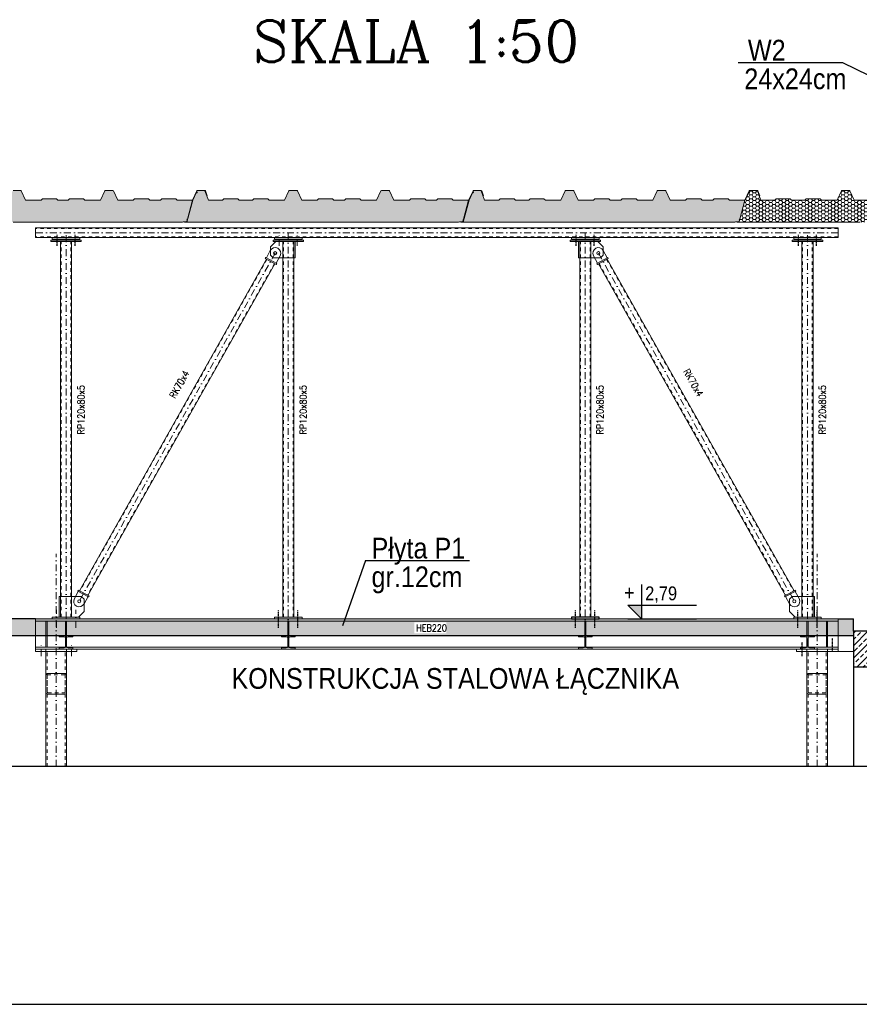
# Model space of a CAD drawing. Header units: millimetres. Extents: x -13852 to 21557, y -10038 to 8820.
# Tile 12 of 42: x 7136 to 7744, y -9880 to -9167. Entities that reach past the tile are written whole.
import ezdxf
from ezdxf.enums import TextEntityAlignment as Align
from ezdxf.lldxf.tags import DXFTag

# ---------------------------------------------------------------- set-up
doc = ezdxf.new("R2010")
doc.units = ezdxf.units.MM
doc.linetypes.add('3', pattern=[1, 0.5, -0.5])
doc.linetypes.add('DASHDOT', pattern=[1, 0.5, -0.25, 0, -0.25])
for name, color, linetype in [('1', 2, 'Continuous'), ('2', 6, 'DASH'), ('5-opis_slupy', 112, 'Continuous'), ('DIM', 243, 'Continuous'), ('k_stal_otwory', 1, 'DASHDOT'), ('k_stal_widok', 7, 'Continuous'), ('k_stal_wymiary', 3, 'Continuous'), ('k_żelbet', 6, 'Continuous')]:
    doc.layers.add(name, color=color, linetype=linetype)
for name, color, linetype, lineweight in [('A-konstrukcja-stal', 4, 'Continuous', 13), ('A-kreskowanie', 253, 'Continuous', 0), ('A-sciana_osłonowa', 152, 'Continuous', 15), ('A-wymiar', 177, 'Continuous', 0), ('A_SCIANA_ISTN', 253, 'Continuous', 25), ('k_stal_osie', 1, 'DASHDOT', 9)]:
    doc.layers.add(name, color=color, linetype=linetype, lineweight=lineweight)
doc.layers.add('A_CIENKA_WARSTWY', color=7, linetype='Continuous', lineweight=15, true_color=0x3a3a92)
doc.styles.add('adam', font='arial.ttf', dxfattribs={"height": 15})
doc.styles.add('NAGLOWKI', font='COMPLEX.shx')
doc.styles.add('ROMANS', font='romans', dxfattribs={"width": 0.6})
doc.styles.get("Standard").update_dxf_attribs({"font": 'arial.ttf'})
tags = doc.linetypes.add('DASH', pattern=[15, 10, -5]).pattern_tags.tags
tags[6:7] = [DXFTag(74, 4), DXFTag(75, 0), DXFTag(340, '0'), DXFTag(46, 0.0), DXFTag(50, 0.0), DXFTag(44, 0.0), DXFTag(45, 0.0)]
tags[4:5] = [DXFTag(74, 4), DXFTag(75, 0), DXFTag(340, '0'), DXFTag(46, 0.0), DXFTag(50, 0.0), DXFTag(44, 0.0), DXFTag(45, 0.0)]

# ---------------------------------------------------------------- blocks, each defined once
blk = doc.blocks.new('kota ____')
blk.add_hatch(color=4).paths.add_polyline_path([(0, 20), (-19.7, 20), (0, 0)])
at = {"color": 4}
blk.add_line((-19.7, 0), (79.8, 0), dxfattribs=at)
blk.add_lwpolyline([(0, 49.6), (0, 0), (-19.7, 20), (79.8, 20)], dxfattribs=at)
at = {"color": 4, "width": 0.85}
blk.add_attdef('ZNAK', text='', height=20, dxfattribs=at).set_placement((-9.8, 26.9), align=Align.RIGHT)
blk.add_attdef('RZEDNA', (5.5, 26.9), '', height=20, dxfattribs=at)

msp = doc.modelspace()

# ---------------------------------------------------------------- hatches: boundary and pattern name
at = {"layer": 'A-kreskowanie', "true_color": 0xe06f1f}
h = msp.add_hatch(dxfattribs=at)
h.set_pattern_fill('HONEY', color=32, scale=0.5, angle=360)
h.set_pattern_definition([(0, (-32897.5119, 2963.7263), (2.38125, 1.374815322), [1.5875, -3.175]), (120, (-32897.5119, 2963.7263), (-2.381249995, 1.37481533), [1.5875, -3.175]), (60, (-32897.5119, 2963.7263), (5e-09, 2.749630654), [-3.175, 1.5875])])
h.paths.add_polyline_path([(7261.007, -9297.987), (7249.902, -9297.987), (7248.902, -9296.987), (7238.802, -9296.987), (7237.802, -9297.987), (7233.988, -9297.987), (7230.173, -9297.987), (7229.173, -9296.987), (7219.073, -9296.987), (7218.073, -9297.987), (7206.925, -9297.987), (7203.788, -9291.168), (7203.505, -9290.987), (7197.805, -9290.987), (7197.521, -9291.168), (7194.385, -9297.987), (7183.236, -9297.987), (7182.236, -9296.987), (7172.136, -9296.987), (7171.136, -9297.987), (7167.321, -9297.987), (7163.507, -9297.987), (7162.507, -9296.987), (7152.407, -9296.987), (7151.407, -9297.987), (7140.258, -9297.987), (7137.121, -9291.168), (7136.838, -9290.987), (7131.138, -9290.987), (7130.854, -9291.168), (7127.718, -9297.987), (7116.569, -9297.987), (7115.569, -9296.987), (7105.469, -9296.987), (7104.469, -9297.987), (7094.869, -9297.987), (7093.869, -9296.987), (7083.769, -9296.987), (7082.769, -9297.987), (7072.569, -9297.987), (7070.09, -9291.175), (7069.821, -9290.987), (7064.821, -9290.987), (7064.537, -9291.168), (7064.249, -9291.785, -0.7471371), (7063.844, -9292.654), (7061.325, -9298.056), (7057.056, -9313.987), (7057.785, -9313.987), (7057.785, -9313.787), (7064.452, -9313.787), (7064.452, -9313.987), (7071.119, -9313.987), (7071.119, -9313.787), (7077.785, -9313.787), (7077.785, -9313.987), (7084.452, -9313.987), (7084.452, -9313.787), (7091.118, -9313.787), (7091.118, -9313.987), (7097.785, -9313.987), (7097.785, -9313.787), (7104.452, -9313.787), (7104.452, -9313.987), (7111.118, -9313.987), (7111.118, -9313.787), (7117.785, -9313.787), (7117.785, -9313.987), (7124.451, -9313.987), (7124.451, -9313.787), (7131.118, -9313.787), (7131.118, -9313.987), (7137.785, -9313.987), (7137.785, -9313.787), (7144.451, -9313.787), (7144.451, -9313.987), (7151.118, -9313.987), (7151.118, -9313.787), (7157.784, -9313.787), (7157.784, -9313.987), (7164.451, -9313.987), (7164.451, -9313.787), (7171.118, -9313.787), (7171.118, -9313.987), (7177.784, -9313.987), (7177.784, -9313.787), (7184.451, -9313.787), (7184.451, -9313.987), (7191.117, -9313.987), (7191.117, -9313.787), (7197.784, -9313.787), (7197.784, -9313.987), (7204.451, -9313.987), (7204.451, -9313.787), (7211.117, -9313.787), (7211.117, -9313.987), (7217.784, -9313.987), (7217.784, -9313.787), (7224.45, -9313.787), (7224.45, -9313.987), (7231.117, -9313.987), (7231.117, -9313.787), (7237.784, -9313.787), (7237.784, -9313.987), (7244.45, -9313.987), (7244.45, -9313.787), (7251.117, -9313.787), (7251.117, -9313.987), (7253.738, -9313.987), (7254.338, -9313.517), (7256.646, -9313.517), (7256.897, -9313.324), (7257.363, -9311.586)])
h = msp.add_hatch(dxfattribs=at)
h.set_pattern_fill('HONEY', color=32, scale=0.5, angle=360)
h.set_pattern_definition([(0, (-32697.5119, 2963.7263), (2.38125, 1.374815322), [1.5875, -3.175]), (120, (-32697.5119, 2963.7263), (-2.381249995, 1.37481533), [1.5875, -3.175]), (60, (-32697.5119, 2963.7263), (5e-09, 2.749630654), [-3.175, 1.5875])])
h.paths.add_polyline_path([(7461.007, -9297.987), (7449.902, -9297.987), (7448.902, -9296.987), (7438.802, -9296.987), (7437.802, -9297.987), (7433.988, -9297.987), (7430.173, -9297.987), (7429.173, -9296.987), (7419.073, -9296.987), (7418.073, -9297.987), (7406.925, -9297.987), (7403.788, -9291.168), (7403.505, -9290.987), (7397.805, -9290.987), (7397.521, -9291.168), (7394.385, -9297.987), (7383.236, -9297.987), (7382.236, -9296.987), (7372.136, -9296.987), (7371.136, -9297.987), (7367.321, -9297.987), (7363.507, -9297.987), (7362.507, -9296.987), (7352.407, -9296.987), (7351.407, -9297.987), (7340.258, -9297.987), (7337.121, -9291.168), (7336.838, -9290.987), (7331.138, -9290.987), (7330.854, -9291.168), (7327.718, -9297.987), (7316.569, -9297.987), (7315.569, -9296.987), (7305.469, -9296.987), (7304.469, -9297.987), (7294.869, -9297.987), (7293.869, -9296.987), (7283.769, -9296.987), (7282.769, -9297.987), (7272.569, -9297.987), (7270.09, -9291.175), (7269.821, -9290.987), (7264.821, -9290.987), (7264.537, -9291.168), (7264.249, -9291.785, -0.7471371), (7263.844, -9292.654), (7261.325, -9298.056), (7257.056, -9313.987), (7257.785, -9313.987), (7257.785, -9313.787), (7264.452, -9313.787), (7264.452, -9313.987), (7271.119, -9313.987), (7271.119, -9313.787), (7277.785, -9313.787), (7277.785, -9313.987), (7284.452, -9313.987), (7284.452, -9313.787), (7291.118, -9313.787), (7291.118, -9313.987), (7297.785, -9313.987), (7297.785, -9313.787), (7304.452, -9313.787), (7304.452, -9313.987), (7311.118, -9313.987), (7311.118, -9313.787), (7317.785, -9313.787), (7317.785, -9313.987), (7324.451, -9313.987), (7324.451, -9313.787), (7331.118, -9313.787), (7331.118, -9313.987), (7337.785, -9313.987), (7337.785, -9313.787), (7344.451, -9313.787), (7344.451, -9313.987), (7351.118, -9313.987), (7351.118, -9313.787), (7357.784, -9313.787), (7357.784, -9313.987), (7364.451, -9313.987), (7364.451, -9313.787), (7371.118, -9313.787), (7371.118, -9313.987), (7377.784, -9313.987), (7377.784, -9313.787), (7384.451, -9313.787), (7384.451, -9313.987), (7391.117, -9313.987), (7391.117, -9313.787), (7397.784, -9313.787), (7397.784, -9313.987), (7404.451, -9313.987), (7404.451, -9313.787), (7411.117, -9313.787), (7411.117, -9313.987), (7417.784, -9313.987), (7417.784, -9313.787), (7424.45, -9313.787), (7424.45, -9313.987), (7431.117, -9313.987), (7431.117, -9313.787), (7437.784, -9313.787), (7437.784, -9313.987), (7444.45, -9313.987), (7444.45, -9313.787), (7451.117, -9313.787), (7451.117, -9313.987), (7453.738, -9313.987), (7454.338, -9313.517), (7456.646, -9313.517), (7456.897, -9313.324), (7457.363, -9311.586)])
h = msp.add_hatch(dxfattribs=at)
h.set_pattern_fill('HONEY', color=32, scale=0.5, angle=360)
h.set_pattern_definition([(0, (-32497.5119, 2963.7263), (2.38125, 1.374815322), [1.5875, -3.175]), (120, (-32497.5119, 2963.7263), (-2.381249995, 1.37481533), [1.5875, -3.175]), (60, (-32497.5119, 2963.7263), (5e-09, 2.749630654), [-3.175, 1.5875])])
h.paths.add_polyline_path([(7661.007, -9297.987), (7649.902, -9297.987), (7648.902, -9296.987), (7638.802, -9296.987), (7637.802, -9297.987), (7633.988, -9297.987), (7630.173, -9297.987), (7629.173, -9296.987), (7619.073, -9296.987), (7618.073, -9297.987), (7606.925, -9297.987), (7603.788, -9291.168), (7603.505, -9290.987), (7597.805, -9290.987), (7597.521, -9291.168), (7594.385, -9297.987), (7583.236, -9297.987), (7582.236, -9296.987), (7572.136, -9296.987), (7571.136, -9297.987), (7567.321, -9297.987), (7563.507, -9297.987), (7562.507, -9296.987), (7552.407, -9296.987), (7551.407, -9297.987), (7540.258, -9297.987), (7537.121, -9291.168), (7536.838, -9290.987), (7531.138, -9290.987), (7530.854, -9291.168), (7527.718, -9297.987), (7516.569, -9297.987), (7515.569, -9296.987), (7505.469, -9296.987), (7504.469, -9297.987), (7494.869, -9297.987), (7493.869, -9296.987), (7483.769, -9296.987), (7482.769, -9297.987), (7472.569, -9297.987), (7470.09, -9291.175), (7469.821, -9290.987), (7464.821, -9290.987), (7464.537, -9291.168), (7464.249, -9291.785, -0.7471371), (7463.844, -9292.654), (7461.325, -9298.056), (7457.056, -9313.987), (7457.785, -9313.987), (7457.785, -9313.787), (7464.452, -9313.787), (7464.452, -9313.987), (7471.119, -9313.987), (7471.119, -9313.787), (7477.785, -9313.787), (7477.785, -9313.987), (7484.452, -9313.987), (7484.452, -9313.787), (7491.118, -9313.787), (7491.118, -9313.987), (7497.785, -9313.987), (7497.785, -9313.787), (7504.452, -9313.787), (7504.452, -9313.987), (7511.118, -9313.987), (7511.118, -9313.787), (7517.785, -9313.787), (7517.785, -9313.987), (7524.451, -9313.987), (7524.451, -9313.787), (7531.118, -9313.787), (7531.118, -9313.987), (7537.785, -9313.987), (7537.785, -9313.787), (7544.451, -9313.787), (7544.451, -9313.987), (7551.118, -9313.987), (7551.118, -9313.787), (7557.784, -9313.787), (7557.784, -9313.987), (7564.451, -9313.987), (7564.451, -9313.787), (7571.118, -9313.787), (7571.118, -9313.987), (7577.784, -9313.987), (7577.784, -9313.787), (7584.451, -9313.787), (7584.451, -9313.987), (7591.117, -9313.987), (7591.117, -9313.787), (7597.784, -9313.787), (7597.784, -9313.987), (7604.451, -9313.987), (7604.451, -9313.787), (7611.117, -9313.787), (7611.117, -9313.987), (7617.784, -9313.987), (7617.784, -9313.787), (7624.45, -9313.787), (7624.45, -9313.987), (7631.117, -9313.987), (7631.117, -9313.787), (7637.784, -9313.787), (7637.784, -9313.987), (7644.45, -9313.987), (7644.45, -9313.787), (7651.117, -9313.787), (7651.117, -9313.987), (7653.738, -9313.987), (7654.338, -9313.517), (7656.646, -9313.517), (7656.897, -9313.324), (7657.363, -9311.586)])
h = msp.add_hatch(dxfattribs=at)
h.set_pattern_fill('HONEY', color=32, scale=0.5, angle=360)
h.set_pattern_definition([(0, (-32297.5119, 2963.7263), (2.38125, 1.374815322), [1.5875, -3.175]), (120, (-32297.5119, 2963.7263), (-2.381249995, 1.37481533), [1.5875, -3.175]), (60, (-32297.5119, 2963.7263), (5e-09, 2.749630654), [-3.175, 1.5875])])
edge = h.paths.add_edge_path()
edge.add_line((7752.606, -9313.787), (7752.606, -9296.987))
edge.add_line((7752.606, -9296.987), (7752.407, -9296.987))
edge.add_line((7752.407, -9296.987), (7751.407, -9297.987))
edge.add_line((7751.407, -9297.987), (7740.258, -9297.987))
edge.add_line((7740.258, -9297.987), (7737.121, -9291.168))
edge.add_line((7737.121, -9291.168), (7736.838, -9290.987))
edge.add_line((7736.838, -9290.987), (7731.138, -9290.987))
edge.add_line((7731.138, -9290.987), (7730.854, -9291.168))
edge.add_line((7730.854, -9291.168), (7727.718, -9297.987))
edge.add_line((7727.718, -9297.987), (7716.569, -9297.987))
edge.add_line((7716.569, -9297.987), (7715.569, -9296.987))
edge.add_line((7715.569, -9296.987), (7705.469, -9296.987))
edge.add_line((7705.469, -9296.987), (7704.469, -9297.987))
edge.add_line((7704.469, -9297.987), (7694.869, -9297.987))
edge.add_line((7694.869, -9297.987), (7693.869, -9296.987))
edge.add_line((7693.869, -9296.987), (7683.769, -9296.987))
edge.add_line((7683.769, -9296.987), (7682.769, -9297.987))
edge.add_line((7682.769, -9297.987), (7672.569, -9297.987))
edge.add_line((7672.569, -9297.987), (7670.09, -9291.175))
edge.add_line((7670.09, -9291.175), (7669.821, -9290.987))
edge.add_line((7669.821, -9290.987), (7664.821, -9290.987))
edge.add_line((7664.821, -9290.987), (7664.537, -9291.168))
edge.add_line((7664.537, -9291.168), (7664.249, -9291.785))
edge.add_arc((7663.918, -9292.16), 0.5, 261.470456, 48.529544, ccw=False)
edge.add_line((7663.844, -9292.654), (7661.325, -9298.056))
edge.add_line((7661.325, -9298.056), (7657.056, -9313.987))
edge.add_line((7657.056, -9313.987), (7657.785, -9313.987))
edge.add_line((7657.785, -9313.987), (7657.785, -9313.787))
edge.add_line((7657.785, -9313.787), (7664.452, -9313.787))
edge.add_line((7664.452, -9313.787), (7664.452, -9313.987))
edge.add_line((7664.452, -9313.987), (7671.119, -9313.987))
edge.add_line((7671.119, -9313.987), (7671.119, -9313.787))
edge.add_line((7671.119, -9313.787), (7677.785, -9313.787))
edge.add_line((7677.785, -9313.787), (7677.785, -9313.987))
edge.add_line((7677.785, -9313.987), (7684.452, -9313.987))
edge.add_line((7684.452, -9313.987), (7684.452, -9313.787))
edge.add_line((7684.452, -9313.787), (7691.118, -9313.787))
edge.add_line((7691.118, -9313.787), (7691.118, -9313.987))
edge.add_line((7691.118, -9313.987), (7697.785, -9313.987))
edge.add_line((7697.785, -9313.987), (7697.785, -9313.787))
edge.add_line((7697.785, -9313.787), (7704.452, -9313.787))
edge.add_line((7704.452, -9313.787), (7704.452, -9313.987))
edge.add_line((7704.452, -9313.987), (7711.118, -9313.987))
edge.add_line((7711.118, -9313.987), (7711.118, -9313.787))
edge.add_line((7711.118, -9313.787), (7717.785, -9313.787))
edge.add_line((7717.785, -9313.787), (7717.785, -9313.987))
edge.add_line((7717.785, -9313.987), (7724.451, -9313.987))
edge.add_line((7724.451, -9313.987), (7724.451, -9313.787))
edge.add_line((7724.451, -9313.787), (7731.118, -9313.787))
edge.add_line((7731.118, -9313.787), (7731.118, -9313.987))
edge.add_line((7731.118, -9313.987), (7737.785, -9313.987))
edge.add_line((7737.785, -9313.987), (7737.785, -9313.787))
edge.add_line((7737.785, -9313.787), (7744.451, -9313.787))
edge.add_line((7744.451, -9313.787), (7744.451, -9313.987))
edge.add_line((7744.451, -9313.987), (7751.118, -9313.987))
edge.add_line((7751.118, -9313.987), (7751.118, -9313.787))
edge.add_line((7751.118, -9313.787), (7752.606, -9313.787))
at = {"layer": 'A_SCIANA_ISTN'}
h = msp.add_hatch(dxfattribs=at)
h.set_pattern_fill('ANSI33', color=256)
h.set_pattern_definition([(45, (-12405.8814, -9102.342), (-4.490128, 4.490128), []), (45, (-12401.391, -9102.342), (-4.490128, 4.490128), [3.175, -1.5875])])
h.paths.add_polyline_path([(7758.606, -9623.207), (7768.606, -9609.97), (7739.606, -9609.97), (7739.606, -9635.97), (7777.606, -9635.97), (7777.606, -9633.97), (7758.606, -9633.97)])
at = {"layer": 'k_żelbet'}
h = msp.add_hatch(dxfattribs=at)
h.set_pattern_fill('ANSI33', color=256, style=0)
h.set_pattern_definition([(45, (-33569.297, 4910.705), (-4.4901281, 4.4901281), []), (45, (-33564.807, 4910.705), (-4.4901281, 4.4901281), [3.175, -1.5875])])
h.paths.add_polyline_path([(7739.606, -9600.97), (7123.938, -9600.97), (7123.938, -9612.97), (7335.438, -9612.97), (7739.606, -9612.97)])
h.paths.add_polyline_path([(7421.742, -9611.498), (7444.817, -9611.498), (7444.817, -9603.621), (7421.742, -9603.621)], flags=16)

# ---------------------------------------------------------------- linework, layer by layer
at = {"layer": '2'}
msp.add_line((9538.614, -9707.952), (6961.845, -9707.952), dxfattribs=at)
at = {"layer": 'A-konstrukcja-stal', "lineweight": 9}
for p, q in [((7728.438, -9318.007), (7147.438, -9318.007)), ((7728.438, -9325.007), (7147.438, -9325.007)), ((7165.538, -9599.77), (7165.538, -9327.807)), ((7173.538, -9599.77), (7173.538, -9327.807)), ((7326.438, -9599.77), (7326.438, -9327.807)), ((7334.438, -9599.77), (7334.438, -9327.807)), ((7541.438, -9599.77), (7541.438, -9327.807)), ((7549.438, -9599.77), (7549.438, -9327.807)), ((7702.338, -9599.77), (7702.338, -9327.807)), ((7710.338, -9599.77), (7710.338, -9327.807)), ((7314.56, -9339.671), (7317.423, -9334.398)), ((7561.317, -9339.671), (7558.454, -9334.398)), ((7314.618, -9340.613), (7179.207, -9580.624)), ((7321.591, -9343.488), (7324.454, -9338.215)), ((7554.286, -9343.488), (7551.423, -9338.215)), ((7561.259, -9340.613), (7696.67, -9580.624)), ((7320.77, -9343.953), (7185.359, -9583.964)), ((7555.107, -9343.953), (7690.518, -9583.964)), ((7178.386, -9581.089), (7175.523, -9586.362)), ((7185.417, -9584.905), (7182.554, -9590.179)), ((7690.46, -9584.905), (7693.323, -9590.179)), ((7697.491, -9581.089), (7700.354, -9586.362)), ((7147.438, -9600.97), (7728.438, -9600.97)), ((7147.438, -9602.57), (7728.438, -9602.57)), ((7164.538, -9612.97), (7174.538, -9612.97)), ((7164.538, -9612.97), (7164.538, -9613.97)), ((7174.538, -9612.97), (7174.538, -9613.97)), ((7325.438, -9612.97), (7335.438, -9612.97)), ((7325.438, -9612.97), (7325.438, -9613.97)), ((7335.438, -9612.97), (7335.438, -9613.97)), ((7540.438, -9612.97), (7550.438, -9612.97)), ((7540.438, -9612.97), (7540.438, -9613.97)), ((7550.438, -9612.97), (7550.438, -9613.97)), ((7711.338, -9612.97), (7701.338, -9612.97)), ((7701.338, -9612.97), (7701.338, -9613.97)), ((7711.338, -9612.97), (7711.338, -9613.97)), ((7164.538, -9613.97), (7168.038, -9613.97)), ((7169.238, -9620.77), (7169.238, -9615.17)), ((7169.838, -9620.77), (7169.838, -9615.17)), ((7171.038, -9613.97), (7174.538, -9613.97)), ((7325.438, -9613.97), (7328.938, -9613.97)), ((7330.138, -9620.77), (7330.138, -9615.17)), ((7330.738, -9620.77), (7330.738, -9615.17)), ((7331.938, -9613.97), (7335.438, -9613.97)), ((7540.438, -9613.97), (7543.938, -9613.97)), ((7545.138, -9620.77), (7545.138, -9615.17)), ((7545.738, -9620.77), (7545.738, -9615.17)), ((7546.938, -9613.97), (7550.438, -9613.97)), ((7704.838, -9613.97), (7701.338, -9613.97)), ((7706.038, -9620.77), (7706.038, -9615.17)), ((7706.638, -9620.77), (7706.638, -9615.17)), ((7711.338, -9613.97), (7707.838, -9613.97)), ((7147.438, -9621.37), (7728.438, -9621.37)), ((7147.438, -9622.97), (7728.438, -9622.97)), ((7154.938, -9707.952), (7154.938, -9622.97)), ((7164.538, -9621.97), (7168.038, -9621.97)), ((7164.538, -9621.97), (7164.538, -9622.97)), ((7164.538, -9622.97), (7174.538, -9622.97)), ((7169.938, -9707.952), (7169.938, -9622.97)), ((7171.038, -9621.97), (7174.538, -9621.97)), ((7174.538, -9621.97), (7174.538, -9622.97)), ((7325.438, -9621.97), (7328.938, -9621.97)), ((7325.438, -9621.97), (7325.438, -9622.97)), ((7325.438, -9622.97), (7335.438, -9622.97)), ((7331.938, -9621.97), (7335.438, -9621.97)), ((7335.438, -9621.97), (7335.438, -9622.97)), ((7540.438, -9621.97), (7543.938, -9621.97)), ((7540.438, -9621.97), (7540.438, -9622.97)), ((7540.438, -9622.97), (7550.438, -9622.97)), ((7546.938, -9621.97), (7550.438, -9621.97)), ((7550.438, -9621.97), (7550.438, -9622.97)), ((7701.338, -9621.97), (7701.338, -9622.97)), ((7704.838, -9621.97), (7701.338, -9621.97)), ((7711.338, -9622.97), (7701.338, -9622.97)), ((7705.938, -9707.952), (7705.938, -9622.97)), ((7711.338, -9621.97), (7707.838, -9621.97)), ((7711.338, -9621.97), (7711.338, -9622.97)), ((7720.938, -9707.952), (7720.938, -9622.97))]:
    msp.add_line(p, q, dxfattribs=at)
at = {"layer": 'A-konstrukcja-stal', "linetype": '3', "lineweight": 9, "ltscale": 5}
for p, q in [((7728.438, -9318.407), (7147.438, -9318.407)), ((7728.438, -9324.607), (7147.438, -9324.607)), ((7166.038, -9599.77), (7166.038, -9327.807)), ((7173.038, -9599.77), (7173.038, -9327.807)), ((7326.938, -9599.77), (7326.938, -9327.807)), ((7333.938, -9599.77), (7333.938, -9327.807)), ((7541.938, -9599.77), (7541.938, -9327.807)), ((7548.938, -9599.77), (7548.938, -9327.807)), ((7702.838, -9599.77), (7702.838, -9327.807)), ((7709.838, -9599.77), (7709.838, -9327.807)), ((7314.97, -9340.804), (7179.558, -9580.815)), ((7560.907, -9340.804), (7696.319, -9580.815)), ((7320.419, -9343.762), (7185.007, -9583.773)), ((7555.458, -9343.762), (7690.87, -9583.773)), ((7155.938, -9707.952), (7155.938, -9622.97)), ((7168.938, -9707.952), (7168.938, -9622.97)), ((7706.938, -9707.952), (7706.938, -9622.97)), ((7719.938, -9707.952), (7719.938, -9622.97))]:
    msp.add_line(p, q, dxfattribs=at)
at = {"layer": 'A-konstrukcja-stal', "lineweight": 9}
for points in [[(7147.438, -9325.007), (7147.438, -9318.007)], [(7728.438, -9325.007), (7728.438, -9318.007)], [(7147.438, -9622.97), (7147.438, -9600.97)], [(7728.438, -9600.97), (7728.438, -9622.97)]]:
    msp.add_lwpolyline(points, dxfattribs=at)
for points in [[(7158.538, -9327.807), (7180.538, -9327.807), (7180.538, -9327.007), (7158.538, -9327.007)], [(7159.538, -9326.207), (7179.538, -9326.207), (7179.538, -9325.007), (7159.538, -9325.007)], [(7160.538, -9327.007), (7178.538, -9327.007), (7178.538, -9326.207), (7160.538, -9326.207)], [(7319.438, -9339.807), (7335.438, -9339.807), (7335.438, -9327.807), (7321.438, -9327.807), (7317.438, -9331.807), (7317.438, -9337.807)], [(7319.438, -9327.807), (7341.438, -9327.807), (7341.438, -9327.007), (7319.438, -9327.007)], [(7320.438, -9326.207), (7340.438, -9326.207), (7340.438, -9325.007), (7320.438, -9325.007)], [(7321.438, -9327.007), (7339.438, -9327.007), (7339.438, -9326.207), (7321.438, -9326.207)], [(7534.438, -9327.807), (7556.438, -9327.807), (7556.438, -9327.007), (7534.438, -9327.007)], [(7555.438, -9326.207), (7535.438, -9326.207), (7535.438, -9325.007), (7555.438, -9325.007)], [(7554.438, -9327.007), (7536.438, -9327.007), (7536.438, -9326.207), (7554.438, -9326.207)], [(7556.438, -9339.807), (7540.438, -9339.807), (7540.438, -9327.807), (7554.438, -9327.807), (7558.438, -9331.807), (7558.438, -9337.807)], [(7695.338, -9327.807), (7717.338, -9327.807), (7717.338, -9327.007), (7695.338, -9327.007)], [(7716.338, -9326.207), (7696.338, -9326.207), (7696.338, -9325.007), (7716.338, -9325.007)], [(7715.338, -9327.007), (7697.338, -9327.007), (7697.338, -9326.207), (7715.338, -9326.207)], [(7321.649, -9344.43), (7313.739, -9340.136), (7314.121, -9339.433), (7322.031, -9343.727)], [(7554.228, -9344.43), (7562.138, -9340.136), (7561.756, -9339.433), (7553.846, -9343.727)], [(7164.538, -9599.77), (7178.538, -9599.77), (7182.538, -9595.77), (7182.538, -9586.77), (7180.538, -9584.77), (7164.538, -9584.77)], [(7186.238, -9584.441), (7178.328, -9580.147), (7177.946, -9580.85), (7185.856, -9585.144)], [(7689.639, -9584.441), (7697.549, -9580.147), (7697.931, -9580.85), (7690.021, -9585.144)], [(7711.338, -9599.77), (7697.338, -9599.77), (7693.338, -9595.77), (7693.338, -9586.77), (7695.338, -9584.77), (7711.338, -9584.77)], [(7154.938, -9621.37), (7155.738, -9621.37), (7155.738, -9602.57), (7154.938, -9602.57)], [(7159.538, -9600.97), (7179.538, -9600.97), (7179.538, -9599.77), (7159.538, -9599.77)], [(7169.138, -9621.37), (7169.938, -9621.37), (7169.938, -9602.57), (7169.138, -9602.57)], [(7320.438, -9600.97), (7340.438, -9600.97), (7340.438, -9599.77), (7320.438, -9599.77)], [(7330.038, -9621.37), (7330.838, -9621.37), (7330.838, -9602.57), (7330.038, -9602.57)], [(7545.038, -9621.37), (7545.838, -9621.37), (7545.838, -9602.57), (7545.038, -9602.57)], [(7696.338, -9600.97), (7716.338, -9600.97), (7716.338, -9599.77), (7696.338, -9599.77)], [(7705.938, -9621.37), (7706.738, -9621.37), (7706.738, -9602.57), (7705.938, -9602.57)], [(7720.938, -9621.37), (7720.138, -9621.37), (7720.138, -9602.57), (7720.938, -9602.57)], [(7147.438, -9624.57), (7177.438, -9624.57), (7177.438, -9622.97), (7147.438, -9622.97)], [(7728.438, -9624.57), (7698.438, -9624.57), (7698.438, -9622.97), (7728.438, -9622.97)]]:
    msp.add_lwpolyline(points, close=True, dxfattribs=at)
for points in [[(7156.438, -9655.47), (7168.438, -9655.47, 0.4142136), (7169.938, -9653.97), (7169.938, -9641.97, 0.4142136), (7168.438, -9640.47), (7156.438, -9640.47, 0.4142136), (7154.938, -9641.97), (7154.938, -9653.97, 0.4142136)], [(7719.438, -9655.47), (7707.438, -9655.47, -0.4142136), (7705.938, -9653.97), (7705.938, -9641.97, -0.4142136), (7707.438, -9640.47), (7719.438, -9640.47, -0.4142136), (7720.938, -9641.97), (7720.938, -9653.97, -0.4142136)]]:
    msp.add_lwpolyline(points, format="xyb", close=True, dxfattribs=at)
at = {"layer": 'A-konstrukcja-stal', "linetype": '3', "lineweight": 9, "ltscale": 5}
for points in [[(7156.438, -9654.47), (7168.438, -9654.47, 0.4142136), (7168.938, -9653.97), (7168.938, -9641.97, 0.4142136), (7168.438, -9641.47), (7156.438, -9641.47, 0.4142136), (7155.938, -9641.97), (7155.938, -9653.97, 0.4142136)], [(7719.438, -9654.47), (7707.438, -9654.47, -0.4142136), (7706.938, -9653.97), (7706.938, -9641.97, -0.4142136), (7707.438, -9641.47), (7719.438, -9641.47, -0.4142136), (7719.938, -9641.97), (7719.938, -9653.97, -0.4142136)]]:
    msp.add_lwpolyline(points, format="xyb", close=True, dxfattribs=at)
at = {"layer": 'A-konstrukcja-stal', "lineweight": 9}
for centre in [(7320.938, -9336.307), (7320.938, -9336.307), (7554.938, -9336.307), (7554.938, -9336.307), (7554.938, -9336.307), (7179.038, -9588.27), (7696.838, -9588.27), (7696.838, -9588.27)]:
    msp.add_circle(centre, 1.1, dxfattribs=at)
for centre, radius, start, end in [((7320.938, -9336.307), 4, 331.961411, 151.50327), ((7554.938, -9336.307), 4, 28.49673, 208.038589), ((7179.038, -9588.27), 4, 151.503117, 331.044976), ((7696.838, -9588.27), 4, 208.955024, 28.496883), ((7168.038, -9615.17), 1.2, 0, 90), ((7171.038, -9615.17), 1.2, 90, 180), ((7328.938, -9615.17), 1.2, 0, 90), ((7331.938, -9615.17), 1.2, 90, 180), ((7543.938, -9615.17), 1.2, 0, 90), ((7546.938, -9615.17), 1.2, 90, 180), ((7704.838, -9615.17), 1.2, 0, 90), ((7707.838, -9615.17), 1.2, 90, 180), ((7168.038, -9620.77), 1.2, 270, 0), ((7171.038, -9620.77), 1.2, 180, 270), ((7328.938, -9620.77), 1.2, 270, 0), ((7331.938, -9620.77), 1.2, 180, 270), ((7543.938, -9620.77), 1.2, 270, 0), ((7546.938, -9620.77), 1.2, 180, 270), ((7704.838, -9620.77), 1.2, 270, 0), ((7707.838, -9620.77), 1.2, 180, 270)]:
    msp.add_arc(centre, radius, start, end, dxfattribs=at)
at = {"layer": 'A-sciana_osłonowa'}
for p, q in [((7261.325, -9298.056), (7257.056, -9313.987)), ((7261.007, -9297.987), (7257.363, -9311.586)), ((7461.325, -9298.056), (7457.056, -9313.987)), ((7461.007, -9297.987), (7457.363, -9311.586)), ((7661.007, -9297.987), (7657.363, -9311.586))]:
    msp.add_line(p, q, dxfattribs=at)
for points in [[(7271.808, -9294.933), (7270.44, -9291.175), (7270.171, -9290.987), (7264.471, -9290.987), (7264.187, -9291.168), (7261.007, -9297.987), (7249.902, -9297.987), (7248.902, -9296.987), (7238.802, -9296.987), (7237.802, -9297.987), (7233.988, -9297.987), (7230.173, -9297.987), (7229.173, -9296.987), (7219.073, -9296.987), (7218.073, -9297.987), (7206.925, -9297.987), (7203.788, -9291.168), (7203.505, -9290.987), (7197.805, -9290.987), (7197.521, -9291.168), (7194.385, -9297.987), (7183.236, -9297.987), (7182.236, -9296.987), (7172.136, -9296.987), (7171.136, -9297.987), (7167.321, -9297.987), (7163.507, -9297.987), (7162.507, -9296.987), (7152.407, -9296.987), (7151.407, -9297.987), (7140.258, -9297.987), (7137.121, -9291.168), (7136.838, -9290.987), (7131.138, -9290.987)], [(7131.118, -9313.987), (7137.785, -9313.987), (7137.785, -9313.787), (7144.451, -9313.787), (7144.451, -9313.987), (7151.118, -9313.987), (7151.118, -9313.787), (7157.784, -9313.787), (7157.784, -9313.987), (7164.451, -9313.987), (7164.451, -9313.787), (7171.118, -9313.787), (7171.118, -9313.987), (7177.784, -9313.987), (7177.784, -9313.787), (7184.451, -9313.787), (7184.451, -9313.987), (7191.117, -9313.987), (7191.117, -9313.787), (7197.784, -9313.787), (7197.784, -9313.987), (7204.451, -9313.987), (7204.451, -9313.787), (7211.117, -9313.787), (7211.117, -9313.987), (7217.784, -9313.987), (7217.784, -9313.787), (7224.45, -9313.787), (7224.45, -9313.987), (7231.117, -9313.987), (7231.117, -9313.787), (7237.784, -9313.787), (7237.784, -9313.987), (7244.45, -9313.987), (7244.45, -9313.787), (7251.117, -9313.787), (7251.117, -9313.987), (7253.738, -9313.987), (7254.338, -9313.517), (7256.646, -9313.517), (7256.897, -9313.324), (7257.363, -9311.586), (7257.17, -9311.534), (7256.911, -9312.5)], [(7254.785, -9313.517), (7255.385, -9313.987), (7257.785, -9313.987), (7257.785, -9313.987), (7257.785, -9313.787), (7264.452, -9313.787), (7264.452, -9313.987), (7271.119, -9313.987), (7271.119, -9313.787), (7277.785, -9313.787), (7277.785, -9313.987), (7284.452, -9313.987), (7284.452, -9313.787), (7291.118, -9313.787), (7291.118, -9313.987), (7297.785, -9313.987), (7297.785, -9313.787), (7304.452, -9313.787), (7304.452, -9313.987), (7311.118, -9313.987), (7311.118, -9313.787), (7317.785, -9313.787), (7317.785, -9313.987), (7324.451, -9313.987), (7324.451, -9313.787), (7331.118, -9313.787), (7331.118, -9313.987), (7337.785, -9313.987), (7337.785, -9313.787), (7344.451, -9313.787), (7344.451, -9313.987), (7351.118, -9313.987), (7351.118, -9313.787), (7357.784, -9313.787), (7357.784, -9313.987), (7364.451, -9313.987), (7364.451, -9313.787), (7371.118, -9313.787), (7371.118, -9313.987), (7377.784, -9313.987), (7377.784, -9313.787), (7384.451, -9313.787), (7384.451, -9313.987), (7391.117, -9313.987), (7391.117, -9313.787), (7397.784, -9313.787), (7397.784, -9313.987), (7404.451, -9313.987), (7404.451, -9313.787), (7411.117, -9313.787), (7411.117, -9313.987), (7417.784, -9313.987), (7417.784, -9313.787), (7424.45, -9313.787), (7424.45, -9313.987), (7431.117, -9313.987), (7431.117, -9313.787), (7437.784, -9313.787), (7437.784, -9313.987), (7444.45, -9313.987), (7444.45, -9313.787), (7451.117, -9313.787), (7451.117, -9313.987), (7453.738, -9313.987), (7454.338, -9313.517), (7456.646, -9313.517), (7456.897, -9313.324), (7457.363, -9311.586), (7457.17, -9311.534), (7456.911, -9312.5)], [(7454.785, -9313.517), (7455.385, -9313.987), (7457.785, -9313.987), (7457.785, -9313.987), (7457.785, -9313.787), (7464.452, -9313.787), (7464.452, -9313.987), (7471.119, -9313.987), (7471.119, -9313.787), (7477.785, -9313.787), (7477.785, -9313.987), (7484.452, -9313.987), (7484.452, -9313.787), (7491.118, -9313.787), (7491.118, -9313.987), (7497.785, -9313.987), (7497.785, -9313.787), (7504.452, -9313.787), (7504.452, -9313.987), (7511.118, -9313.987), (7511.118, -9313.787), (7517.785, -9313.787), (7517.785, -9313.987), (7524.451, -9313.987), (7524.451, -9313.787), (7531.118, -9313.787), (7531.118, -9313.987), (7537.785, -9313.987), (7537.785, -9313.787), (7544.451, -9313.787), (7544.451, -9313.987), (7551.118, -9313.987), (7551.118, -9313.787), (7557.784, -9313.787), (7557.784, -9313.987), (7564.451, -9313.987), (7564.451, -9313.787), (7571.118, -9313.787), (7571.118, -9313.987), (7577.784, -9313.987), (7577.784, -9313.787), (7584.451, -9313.787), (7584.451, -9313.987), (7591.117, -9313.987), (7591.117, -9313.787), (7597.784, -9313.787), (7597.784, -9313.987), (7604.451, -9313.987), (7604.451, -9313.787), (7611.117, -9313.787), (7611.117, -9313.987), (7617.784, -9313.987), (7617.784, -9313.787), (7624.45, -9313.787), (7624.45, -9313.987), (7631.117, -9313.987), (7631.117, -9313.787), (7637.784, -9313.787), (7637.784, -9313.987), (7644.45, -9313.987), (7644.45, -9313.787), (7651.117, -9313.787), (7651.117, -9313.987), (7653.738, -9313.987), (7654.338, -9313.517), (7656.646, -9313.517), (7656.897, -9313.324), (7657.363, -9311.586), (7657.17, -9311.534), (7656.911, -9312.5)], [(7654.785, -9313.517), (7655.385, -9313.987), (7657.785, -9313.987), (7657.785, -9313.987), (7657.785, -9313.787), (7664.452, -9313.787), (7664.452, -9313.987), (7671.119, -9313.987), (7671.119, -9313.787), (7677.785, -9313.787), (7677.785, -9313.987), (7684.452, -9313.987), (7684.452, -9313.787), (7691.118, -9313.787), (7691.118, -9313.987), (7697.785, -9313.987), (7697.785, -9313.787), (7704.452, -9313.787), (7704.452, -9313.987), (7711.118, -9313.987), (7711.118, -9313.787), (7717.785, -9313.787), (7717.785, -9313.987), (7724.451, -9313.987), (7724.451, -9313.787), (7731.118, -9313.787), (7731.118, -9313.987), (7737.785, -9313.987), (7737.785, -9313.787), (7744.451, -9313.787)]]:
    msp.add_lwpolyline(points, dxfattribs=at)
for points in [[(7471.808, -9294.933), (7470.44, -9291.175), (7470.171, -9290.987), (7464.471, -9290.987), (7464.187, -9291.168), (7461.007, -9297.987), (7449.902, -9297.987), (7448.902, -9296.987), (7438.802, -9296.987), (7437.802, -9297.987), (7433.988, -9297.987), (7430.173, -9297.987), (7429.173, -9296.987), (7419.073, -9296.987), (7418.073, -9297.987), (7406.925, -9297.987), (7403.788, -9291.168), (7403.505, -9290.987), (7397.805, -9290.987), (7397.521, -9291.168), (7394.385, -9297.987), (7383.236, -9297.987), (7382.236, -9296.987), (7372.136, -9296.987), (7371.136, -9297.987), (7367.321, -9297.987), (7363.507, -9297.987), (7362.507, -9296.987), (7352.407, -9296.987), (7351.407, -9297.987), (7340.258, -9297.987), (7337.121, -9291.168), (7336.838, -9290.987), (7331.138, -9290.987), (7330.854, -9291.168), (7327.718, -9297.987), (7316.569, -9297.987), (7315.569, -9296.987), (7305.469, -9296.987), (7304.469, -9297.987), (7294.869, -9297.987), (7293.869, -9296.987), (7283.769, -9296.987), (7282.769, -9297.987), (7272.569, -9297.987), (7270.09, -9291.175), (7269.821, -9290.987), (7264.821, -9290.987), (7264.537, -9291.168), (7264.249, -9291.785, -0.7471371), (7263.844, -9292.654), (7261.325, -9298.056)], [(7671.808, -9294.933), (7670.44, -9291.175), (7670.171, -9290.987), (7664.471, -9290.987), (7664.187, -9291.168), (7661.007, -9297.987), (7649.902, -9297.987), (7648.902, -9296.987), (7638.802, -9296.987), (7637.802, -9297.987), (7633.988, -9297.987), (7630.173, -9297.987), (7629.173, -9296.987), (7619.073, -9296.987), (7618.073, -9297.987), (7606.925, -9297.987), (7603.788, -9291.168), (7603.505, -9290.987), (7597.805, -9290.987), (7597.521, -9291.168), (7594.385, -9297.987), (7583.236, -9297.987), (7582.236, -9296.987), (7572.136, -9296.987), (7571.136, -9297.987), (7567.321, -9297.987), (7563.507, -9297.987), (7562.507, -9296.987), (7552.407, -9296.987), (7551.407, -9297.987), (7540.258, -9297.987), (7537.121, -9291.168), (7536.838, -9290.987), (7531.138, -9290.987), (7530.854, -9291.168), (7527.718, -9297.987), (7516.569, -9297.987), (7515.569, -9296.987), (7505.469, -9296.987), (7504.469, -9297.987), (7494.869, -9297.987), (7493.869, -9296.987), (7483.769, -9296.987), (7482.769, -9297.987), (7472.569, -9297.987), (7470.09, -9291.175), (7469.821, -9290.987), (7464.821, -9290.987), (7464.537, -9291.168), (7464.249, -9291.785, -0.7471371), (7463.844, -9292.654), (7461.325, -9298.056)], [(7751.407, -9297.987), (7740.258, -9297.987), (7737.121, -9291.168), (7736.838, -9290.987), (7731.138, -9290.987), (7730.854, -9291.168), (7727.718, -9297.987), (7716.569, -9297.987), (7715.569, -9296.987), (7705.469, -9296.987), (7704.469, -9297.987), (7694.869, -9297.987), (7693.869, -9296.987), (7683.769, -9296.987), (7682.769, -9297.987), (7672.569, -9297.987), (7670.09, -9291.175), (7669.821, -9290.987), (7664.821, -9290.987), (7664.537, -9291.168), (7664.249, -9291.785, -0.7471371), (7663.844, -9292.654), (7661.325, -9298.056)]]:
    msp.add_lwpolyline(points, format="xyb", dxfattribs=at)
at = {"layer": 'A-wymiar'}
msp.add_lwpolyline([(7723.606, -9624.57), (7739.61, -9624.579)], dxfattribs=at)
at = {"layer": 'A_CIENKA_WARSTWY'}
msp.add_lwpolyline([(7739.606, -9656.97), (7739.606, -9643.97)], dxfattribs=at)
at = {"layer": 'A_SCIANA_ISTN'}
for points in [[(9441.606, -9609.97), (7739.606, -9609.97), (7739.606, -9707.952)], [(7777.606, -9635.97), (7739.606, -9635.97)]]:
    msp.add_lwpolyline(points, dxfattribs=at)
at = {"layer": 'Defpoints'}
msp.add_line((5322.13, -9879.97), (11805.956, -9879.97), dxfattribs=at)
at = {"layer": 'DIM'}
for p, q in [((7656.255, -9198.33), (7731.583, -9198.33)), ((7731.583, -9198.33), (7759.985, -9212.16)), ((7386.338, -9558.763), (7369.741, -9606.142)), ((7386.338, -9558.763), (7461.665, -9558.763)), ((7147.438, -9600.97), (7123.938, -9600.97)), ((7728.438, -9600.97), (7739.606, -9600.97)), ((7739.606, -9609.97), (7739.606, -9600.97))]:
    msp.add_line(p, q, dxfattribs=at)
at = {"layer": 'k_stal_osie', "ltscale": 10}
for p, q in [((7169.538, -9318.407), (7169.538, -9318.007)), ((7330.438, -9318.007), (7330.438, -9318.407)), ((7545.438, -9318.007), (7545.438, -9318.407)), ((7706.338, -9318.407), (7706.338, -9318.007)), ((7728.438, -9321.507), (7147.438, -9321.507)), ((7169.538, -9600.97), (7169.538, -9321.507)), ((7323.938, -9330.959), (7323.938, -9323.055)), ((7330.438, -9321.507), (7330.438, -9622.97)), ((7336.938, -9330.959), (7336.938, -9323.055)), ((7545.438, -9321.507), (7545.438, -9622.97)), ((7706.338, -9600.97), (7706.338, -9321.507)), ((7320.938, -9336.307), (7179.038, -9588.27)), ((7554.938, -9336.307), (7696.838, -9588.27)), ((7554.938, -9336.307), (7696.838, -9588.27)), ((7162.438, -9707.952), (7162.438, -9553.97)), ((7713.438, -9707.952), (7713.438, -9553.97)), ((7162.538, -9607.531), (7162.538, -9594.409)), ((7176.538, -9607.531), (7176.538, -9594.409)), ((7151.438, -9627.971), (7151.438, -9617.969)), ((7173.438, -9627.971), (7173.438, -9617.969))]:
    msp.add_line(p, q, dxfattribs=at)
at = {"layer": 'k_stal_otwory'}
for p, q in [((7163.038, -9330.959), (7163.038, -9323.055)), ((7176.038, -9330.959), (7176.038, -9323.055)), ((7538.938, -9330.959), (7538.938, -9323.055)), ((7551.938, -9330.959), (7551.938, -9323.055)), ((7699.838, -9330.959), (7699.838, -9323.055)), ((7712.838, -9330.959), (7712.838, -9323.055)), ((7323.438, -9607.531), (7323.438, -9594.409)), ((7337.438, -9607.531), (7337.438, -9594.409)), ((7538.438, -9607.531), (7538.438, -9594.409)), ((7552.438, -9607.531), (7552.438, -9594.409)), ((7699.338, -9607.531), (7699.338, -9594.409)), ((7713.338, -9607.531), (7713.338, -9594.409)), ((7702.438, -9627.971), (7702.438, -9617.969)), ((7724.438, -9624.971), (7724.438, -9614.969))]:
    msp.add_line(p, q, dxfattribs=at)
at = {"layer": 'k_stal_widok'}
msp.add_lwpolyline([(7535.438, -9600.97), (7555.438, -9600.97), (7555.438, -9599.77), (7535.438, -9599.77)], close=True, dxfattribs=at)
at = {"layer": 'k_żelbet'}
msp.add_line((7123.938, -9612.97), (7739.621, -9612.97), dxfattribs=at)

# ---------------------------------------------------------------- block references
ref = msp.add_blockref('kota ____', (7586.095, -9600.97), dxfattribs=dict(xscale=0.5, yscale=0.5, zscale=0.5))
ref.add_attrib('RZEDNA', '2,79', (7588.83, -9587.531), dxfattribs={"color": 4, "height": 10, "width": 0.85})
ref.add_attrib('ZNAK', '+', dxfattribs={"color": 4, "height": 11, "width": 0.85}).set_placement((7581.181, -9587.531), align=Align.RIGHT)

# ---------------------------------------------------------------- texts
at = {"layer": '1', "style": 'NAGLOWKI'}
msp.add_text('SKALA 1:50', height=30, dxfattribs=at).set_placement((7304.786, -9197.86))
at = {"layer": '5-opis_slupy', "style": 'adam', "width": 0.87}
for s, p in [('W2', (7663.192, -9196.876)), ('24x24cm', (7660.598, -9217.614)), ('Płyta P1', (7390.681, -9557.309)), ('gr.12cm', (7390.681, -9578.047)), ('KONSTRUKCJA STALOWA ŁĄCZNIKA', (7289.277, -9651.609))]:
    msp.add_text(s, height=15, dxfattribs=at).set_placement(p)
at = {"layer": 'k_stal_wymiary', "style": 'ROMANS', "width": 0.85}
for s, rotation, p in [('RK70x4', 299.502425, (7616.143, -9421.899)), ('RK70x4', 60.497575, (7248.373, -9441.979)), ('RP120x80x5', 90, (7182.769, -9467.562)), ('RP120x80x5', 90, (7343.669, -9467.562)), ('RP120x80x5', 90, (7558.669, -9467.562)), ('RP120x80x5', 90, (7719.569, -9467.562))]:
    msp.add_text(s, height=5, rotation=rotation, dxfattribs=at).set_placement(p)
msp.add_text('HEB220', height=5, dxfattribs=at).set_placement((7423.055, -9610.059))

doc.saveas('drawing.dxf')
